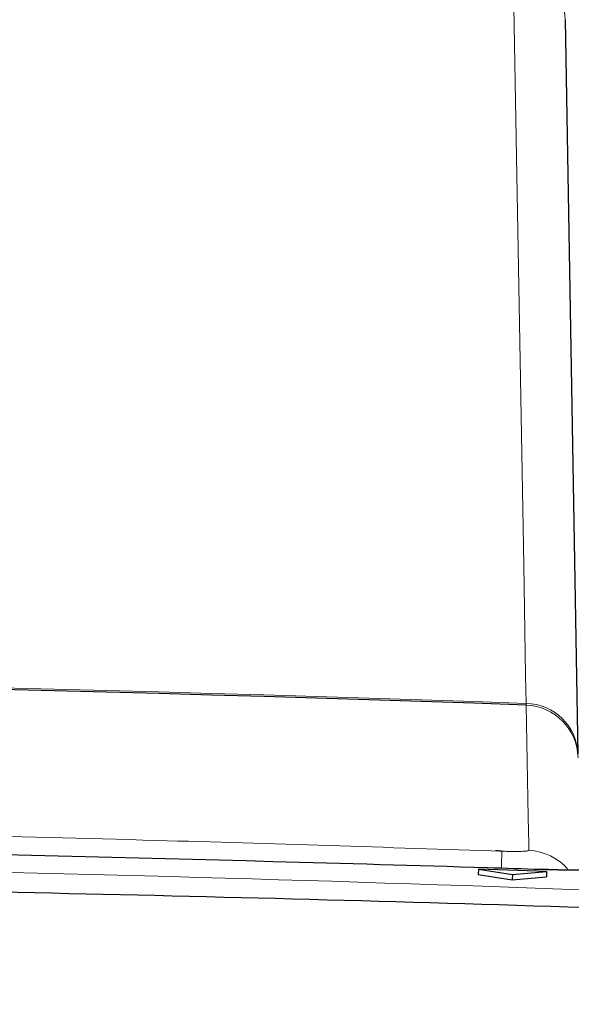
# Paper-space layout 'Blatt3' of a CAD drawing. Header units: millimetres. Extents: x 5 to 418, y 2 to 292.
# Tile 17 of 30: x 227.49 to 234.35, y 239.94 to 252.17. Entities that reach past the tile are written whole.
import ezdxf

# ---------------------------------------------------------------- set-up
doc = ezdxf.new("R2010")
doc.units = ezdxf.units.MM
doc.layers.add('SLD-0', color=7, linetype='Continuous')
doc.styles.add('SLDTEXTSTYLE0', font='TXT', dxfattribs={"width": 0.605})
doc.dimstyles.new('SLDDIMSTYLE4', dxfattribs={"dimtxt": 3.5, "dimasz": 3.302, "dimexe": 0, "dimexo": 0.0625, "dimgap": 0.875, "dimtad": 1, "dimlfac": 1.5, "dimrnd": 1e-09, "dimzin": 12, "dimdsep": 46, "dimtxsty": 'SLDTEXTSTYLE0', "dimsah": 1, "dimcen": 0.09, "dimadec": 0, "dimazin": 3, "dimtfac": 1, "dimtofl": 0, "dimtmove": 0, "dimatfit": 3, "dimfxl": 1, "dimfrac": 2, "dimtolj": 1, "dimtzin": 12, "dimarcsym": 0})

# ---------------------------------------------------------------- blocks, each defined once
blk = doc.blocks.new('_D_16')
at = {"layer": 'SLD-0', "color": 7}
for p, q in [((149.259, 135.56), (149.259, 267.42)), ((315.259, 135.56), (315.259, 267.42)), ((149.259, 266.42), (315.259, 266.42))]:
    blk.add_line(p, q, dxfattribs=at)
for points in [[(149.259, 266.42), (152.561, 265.912), (152.561, 266.928)], [(315.259, 266.42), (311.957, 266.928), (311.957, 265.912)]]:
    blk.add_solid(points, dxfattribs=at)
at = {"layer": 'SLD-0', "color": 7, "insert": (228.248, 270.931), "char_height": 3.5, "attachment_point": 1, "style": 'SLDTEXTSTYLE0'}
blk.add_mtext('249', dxfattribs=at)

psp = doc.layouts.new('Blatt3')

# ---------------------------------------------------------------- linework, layer by layer
at = {"color": 7, "linetype": 'Continuous', "lineweight": 25}
for p, q in [((234.2691, 252.1718), (234.4285, 243.0441)), ((233.192, 241.6158), (233.1896, 241.5494)), ((233.1896, 241.5494), (233.611, 241.4856)), ((233.192, 241.6158), (233.6134, 241.552)), ((234.0383, 241.5857), (233.192, 241.6158)), ((233.6134, 241.552), (233.611, 241.4856)), ((233.611, 241.4856), (234.0359, 241.5192)), ((233.6134, 241.552), (234.0383, 241.5857)), ((234.0383, 241.5857), (234.0359, 241.5192))]:
    psp.add_line(p, q, dxfattribs=at)
at = {"color": 7, "linetype": 'Continuous', "lineweight": 18}
psp.add_line((233.7861, 243.6545), (233.7846, 243.676), dxfattribs=at)
at = {"color": 7, "linetype": 'Continuous', "lineweight": 18, "flags": 128}
for points in [[(233.7846, 243.676), (233.7786, 244.0215), (233.7544, 245.4035), (233.6576, 250.9312), (233.6248, 252.8037)], [(233.8178, 241.8485), (233.8163, 241.9316), (233.8105, 242.2642), (233.7861, 243.6545)]]:
    psp.add_lwpolyline(points, dxfattribs=at)
at = {"color": 7, "linetype": 'Continuous', "lineweight": 18}
for centre, radius, start, end in [((233.6153, 252.1496), 0.6542, 1.94686, 89.16905), ((212.9253, -347.1732), 591.2173, 87.9780764, 92.0219236), ((233.7746, 243.0219), 0.6542, 1.94592, 89.12568), ((233.7634, 242.989), 0.6659, 1.05193, 88.04325), ((327.1389, 238.3409), 93.72, 177.860694, 177.988061), ((233.7944, 241.1819), 0.667, 39.7045, 87.99709)]:
    psp.add_arc(centre, radius, start, end, dxfattribs=at)
at = {"color": 7, "linetype": 'Continuous', "lineweight": 25}
psp.add_arc((212.9253, -347.1732), 591.1958, 87.9778569, 92.0221431, dxfattribs=at)
at = {"color": 7, "linetype": 'Continuous', "lineweight": 18}
for points, knots in [([(222.7441, 242.1166), (223.1148, 242.1102), (225.263, 242.073), (228.8434, 241.9916), (232.0523, 241.8864), (233.4843, 241.8394)], [0, 0, 0, 0, 0.1035199, 0.5999338, 1, 1, 1, 1]), ([(174.3729, 240.5909), (175.2603, 240.6421), (179.6975, 240.8983), (191.246, 241.4357), (209.0317, 241.8244), (230.3077, 241.6426), (244.4466, 240.9402), (251.4778, 240.5909)], [0, 0, 0, 0, 0.03456624, 0.17283554, 0.44954959, 0.72626364, 1, 1, 1, 1]), ([(233.4843, 241.8394), (233.5091, 241.8387), (233.5711, 241.8367), (233.6649, 241.8359), (233.7494, 241.8377), (233.8068, 241.8419), (233.8141, 241.8463), (233.8178, 241.8485)], [0, 0, 0, 0, 0.1424488, 0.3561852, 0.5704207, 0.7852495, 1, 1, 1, 1]), ([(235.302, 241.6545), (235.2871, 241.6453), (235.2572, 241.6268), (235.0267, 241.6085), (234.6879, 241.6001), (234.3134, 241.602), (234.0665, 241.6088), (233.969, 241.6115)], [0, 0, 0, 0, 0.2149317, 0.4298773, 0.6448764, 0.8598859, 1, 1, 1, 1])]:
    psp.add_open_spline(points, degree=3, knots=knots, dxfattribs=at)
at = {"color": 7, "linetype": 'Continuous', "lineweight": 25}
for points, knots in [([(233.969, 241.6115), (233.7469, 241.6185), (232.6364, 241.6536), (227.9715, 241.7867), (220.1967, 241.9506), (213.3096, 241.923), (209.9782, 241.9096)], [0, 0, 0, 0, 0.0277845, 0.138923, 0.5834903, 1, 1, 1, 1]), ([(233.4782, 241.8412), (233.4625, 241.8417), (233.4371, 241.8425), (233.4131, 241.8438), (233.4038, 241.8442)], [0, 0, 0, 0, 0.61450388, 1, 1, 1, 1]), ([(235.1747, 241.6271), (235.1739, 241.6269), (235.1711, 241.6263), (235.1065, 241.6177), (234.9486, 241.6077), (234.6452, 241.601), (234.2884, 241.6024), (234.0506, 241.6108), (233.969, 241.6137)], [0, 0, 0, 0, 0.0528426, 0.1658955, 0.3427841, 0.585781, 0.8577928, 1, 1, 1, 1]), ([(252.1134, 240.3344), (248.1728, 240.5454), (239.6753, 241.0004), (226.607, 241.3865), (212.9198, 241.5307), (199.2353, 241.3852), (186.1725, 240.9985), (177.6778, 240.5439), (173.7373, 240.333)], [0, 0, 0, 0, 0.1509637, 0.3255339, 0.5001042, 0.674574, 0.8490439, 1, 1, 1, 1])]:
    psp.add_open_spline(points, degree=3, knots=knots, dxfattribs=at)

# ---------------------------------------------------------------- dimensions: what is measured, and where the dimension line sits
at = {"layer": 'SLD-0', "color": 7}
dim = psp.add_linear_dim(base=(315.2587, 266.4195), p1=(149.2587, 135.5602), p2=(315.2587, 135.5602), dimstyle='SLDDIMSTYLE4', dxfattribs=at)
dim.commit()
dim.dimension.update_dxf_attribs({"geometry": '_D_16', "text_midpoint": (232.2587, 266.4195), "dimtype": 160})

doc.saveas('drawing.dxf')
